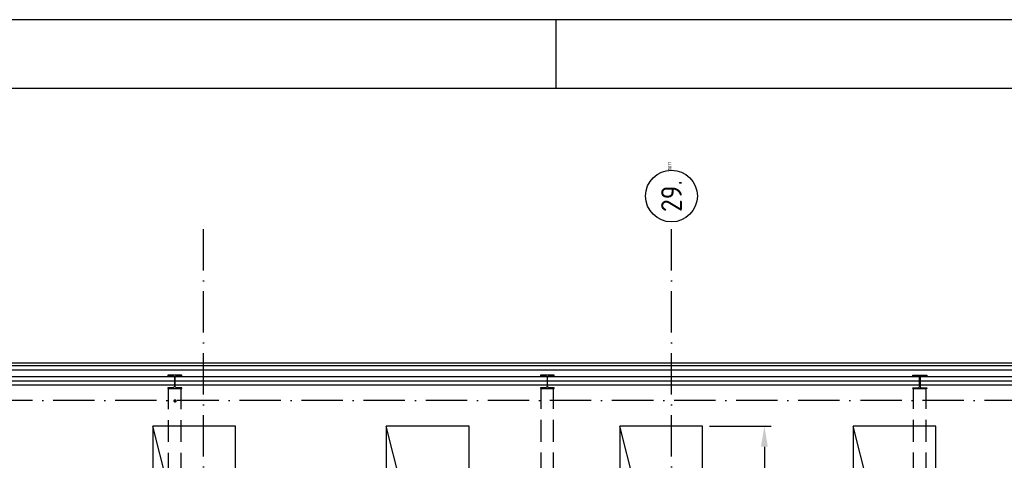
# Model space of a CAD drawing. Extents: x 25315 to 170951, y 867852 to 951952.
# Tile 42 of 119: x 58175 to 72448, y 945559 to 951952. Entities that reach past the tile are written whole.
import ezdxf
from ezdxf.enums import TextEntityAlignment as Align

# ---------------------------------------------------------------- set-up
doc = ezdxf.new("R2010")
doc.units = 0
doc.header["$LTSCALE"] = 100
for name, pattern in [('2322121', [2000, 1000, 1000]), ('DASHDOT', [9, 6, -1.5, 0, -1.5]), ('HIDDEN2', [4.7625, 3.175, -1.5875])]:
    doc.linetypes.add(name, pattern=pattern)
doc.layers.get('0').update_dxf_attribs({"linetype": 'CONTINUOUS'})
doc.layers.get('DEFPOINTS').update_dxf_attribs({"linetype": 'CONTINUOUS'})
for name, color, linetype in [('00KAD025', 2, 'CONTINUOUS'), ('00KAD070', 5, 'CONTINUOUS'), ('AL$7----_STRAMIEN', 1, 'DASHDOT'), ('ALN-----_BLOCKNAAM', 2, 'CONTINUOUS'), ('BOUW', 8, 'CONTINUOUS'), ('WL570---', 3, 'CONTINUOUS'), ('WL570---_RETOUR', 3, 'CONTINUOUS')]:
    doc.layers.add(name, color=color, linetype=linetype)
doc.styles.add('BURO-018', font='BUROFONT.shx', dxfattribs={"height": 180})
doc.styles.get("Standard").update_dxf_attribs({"font": 'ISOCP'})
doc.dimstyles.new('CEES', dxfattribs={"dimscale": 100, "dimtxt": 3, "dimasz": 3, "dimexe": 1, "dimexo": 1, "dimgap": 1.5, "dimtad": 0, "dimdec": 0, "dimzin": 0, "dimtxsty": 'BURO-018', "dimcen": -3, "dimdle": 1.25, "dimclrd": 1, "dimclre": 1, "dimclrt": 1, "dimazin": 3, "dimtfac": 0.75, "dimtdec": 0, "dimtofl": 0, "dimtmove": 0, "dimatfit": 3, "dimtvp": 1.5, "dimtolj": 1, "dimtzin": 0})

# ---------------------------------------------------------------- blocks, each defined once
blk = doc.blocks.new('HEA200')
at = {"color": 0, "linetype": 'CONTINUOUS'}
blk.add_lwpolyline([(3.25, 67, -0.41421356), (21.25, 85), (100, 85), (100, 95), (-100, 95), (-100, 85), (-21.25, 85, -0.41421356), (-3.25, 67), (-3.25, -67, -0.41421356), (-21.25, -85), (-100, -85), (-100, -95), (100, -95), (100, -85), (21.25, -85, -0.41421356), (3.25, -67)], format="xyb", close=True, dxfattribs=at)
blk = doc.blocks.new('1011')
at = {"layer": 'AL$7----_STRAMIEN', "color": 7, "linetype": 'CONTINUOUS'}
blk.add_circle((-750, 0), 750, dxfattribs=at)
at = {"layer": 'ALN-----_BLOCKNAAM', "linetype": 'CONTINUOUS'}
blk.add_text('1011', height=100, dxfattribs=at).set_placement((0, 0))
blk = doc.blocks.new('*D492')
at = {"color": 1, "linetype": 'BYBLOCK'}
for p, q in [((68173, 640183), (69070, 640183)), ((68970, 639883), (68970, 630083)), ((68173, 629783), (69070, 629783))]:
    blk.add_line(p, q, dxfattribs=at)
for points in [[(68920, 639883), (69020, 639883), (68970, 640183)], [(68920, 630083), (69020, 630083), (68970, 629783)]]:
    blk.add_solid(points, dxfattribs=at)
at = {"layer": 'DEFPOINTS', "color": 0, "linetype": 'BYBLOCK'}
for p in [(68073, 640183), (68073, 629783), (68970, 629783)]:
    blk.add_point(p, dxfattribs=at)
at = {"color": 1, "linetype": 'BYBLOCK', "insert": (68700, 634983), "char_height": 180, "attachment_point": 5, "rotation": 90, "style": 'BURO-018'}
blk.add_mtext('\\A1;10400', dxfattribs=at)

msp = doc.modelspace()

# ---------------------------------------------------------------- linework, layer by layer
at = {"color": 3, "linetype": 'CONTINUOUS'}
for p, q in [((60104.9, 946056.5), (60104.9, 936556.5)), ((61304.9, 941306.5), (60104.9, 946056.5)), ((60104.9, 946056.5, 1200), (60104.9, 946056.5)), ((61304.9, 946056.5), (60104.9, 946056.5)), ((61304.9, 946056.5, 1200), (60104.9, 946056.5, 1200)), ((61304.9, 946056.5, 1200), (61304.9, 946056.5)), ((61304.9, 936556.5), (61304.9, 946056.5)), ((61304.9, 936556.5, 1200), (61304.9, 946056.5, 1200)), ((63488.9, 946056.5), (63488.9, 936556.5)), ((64688.9, 941306.5), (63488.9, 946056.5)), ((63488.9, 946056.5, 1200), (63488.9, 946056.5)), ((64688.9, 946056.5), (63488.9, 946056.5)), ((64688.9, 946056.5, 1200), (63488.9, 946056.5, 1200)), ((64688.9, 946056.5, 1200), (64688.9, 946056.5)), ((64688.9, 936556.5), (64688.9, 946056.5)), ((64688.9, 936556.5, 1200), (64688.9, 946056.5, 1200)), ((66872.9, 946056.5), (66872.9, 936556.5)), ((68072.9, 941306.5), (66872.9, 946056.5)), ((66872.9, 946056.5, 1200), (66872.9, 946056.5)), ((68072.9, 946056.5), (66872.9, 946056.5)), ((68072.9, 946056.5, 1200), (66872.9, 946056.5, 1200)), ((68072.9, 946056.5, 1200), (68072.9, 946056.5)), ((68072.9, 936556.5), (68072.9, 946056.5)), ((68072.9, 936556.5, 1200), (68072.9, 946056.5, 1200)), ((70256.9, 946056.5), (70256.9, 936556.5)), ((71456.9, 941306.5), (70256.9, 946056.5)), ((70256.9, 946056.5, 1200), (70256.9, 946056.5)), ((71456.9, 946056.5), (70256.9, 946056.5)), ((71456.9, 946056.5, 1200), (70256.9, 946056.5, 1200)), ((71456.9, 946056.5, 1200), (71456.9, 946056.5)), ((71456.9, 936556.5), (71456.9, 946056.5)), ((71456.9, 936556.5, 1200), (71456.9, 946056.5, 1200))]:
    msp.add_line(p, q, dxfattribs=at)
at = {"layer": '00KAD025', "linetype": 'CONTINUOUS'}
for p, q in [((170950.7, 951952.4), (25314.7, 951952.4)), ((65950.7, 950952.4), (65950.7, 951952.4))]:
    msp.add_line(p, q, dxfattribs=at)
at = {"layer": '00KAD070', "linetype": 'CONTINUOUS'}
msp.add_line((169950.7, 950952.4), (26314.7, 950952.4), dxfattribs=at)
at = {"layer": 'AL$7----_STRAMIEN', "color": 1}
for p, q in [((60838.6, 877205.8), (60838.6, 949020.5)), ((67623.6, 877205.8), (67623.6, 949020.5)), ((135768.3, 946427.5), (54713.7, 946427.5))]:
    msp.add_line(p, q, dxfattribs=at)
at = {"layer": 'BOUW'}
msp.add_line((84363.6, 946967.5), (54793.6, 946967.5), dxfattribs=at)
for points in [[(84222.6, 940718.7), (84363.6, 940718.7), (84363.6, 946967.5), (54768.6, 946967.5), (54768.6, 912737.5), (67303.6, 912741.7)], [(84222.6, 940758.7), (84323.6, 940758.7), (84323.6, 946927.5), (54808.6, 946927.5), (54808.6, 912777.6), (67303.6, 912781.7)], [(67423.6, 912557.5), (67423.6, 912853.5), (54884.6, 912853.5), (54884.6, 946872.5), (76443.6, 946872.5)], [(67523.6, 912557.5), (67523.6, 912953.5), (54984.6, 912953.5), (54984.6, 946772.5), (76443.6, 946772.5)], [(67523.6, 913028.5), (55059.6, 913028.5), (55059.6, 946710), (76443.6, 946710)]]:
    msp.add_lwpolyline(points, dxfattribs=at)
msp.add_lwpolyline([(67523.6, 912966), (54997.1, 912966), (54997.1, 946772.5), (76443.6, 946772.5), (76443.6, 946647.5), (55122.1, 946647.5), (55122.1, 913091), (67523.6, 913091)], close=True, dxfattribs=at)
at = {"layer": 'WL570---_RETOUR', "color": 2, "linetype": 'HIDDEN2'}
for p, q in [((60333.6, 946602.4), (60513.6, 946602.4)), ((60333.6, 934871.1), (60333.6, 946602.4)), ((60513.6, 934871.1), (60513.6, 946602.4)), ((65734.3, 934398.5), (65734.3, 946602.4)), ((65735.4, 946602.4), (65915.4, 946602.4)), ((65914.3, 934398.5), (65914.3, 946602.4)), ((71133.6, 934398.5), (71133.6, 946602.4)), ((71135.9, 946602.4), (71315.9, 946602.4)), ((71313.6, 934398.5), (71313.6, 946602.4))]:
    msp.add_line(p, q, dxfattribs=at)
at = {"layer": 'WL570---_RETOUR', "color": 1, "linetype": '2322121', "const_width": 25}
msp.add_lwpolyline([(60415.1, 946420.9, 1), (60440.1, 946420.9, 1)], format="xyb", close=True, dxfattribs=at)

# ---------------------------------------------------------------- block references
at = {"layer": 'AL$7----_STRAMIEN'}
ref = msp.add_blockref('1011', (67623.6, 949768.6), dxfattribs=dict(at, xscale=0.5, yscale=0.5, zscale=0.5, rotation=90))
ref.add_attrib('STR-NAAM', '29.', dxfattribs={"color": 3, "linetype": 'CONTINUOUS', "height": 300, "rotation": 90}).set_placement((67623.6, 949393.6), align=Align.MIDDLE)
ref = msp.add_blockref('1011', (67623.6, 949768.6), dxfattribs=dict(at, xscale=0.5, yscale=0.5, zscale=0.5, rotation=90))
ref.add_attrib('STR-NAAM', '29.', dxfattribs={"color": 3, "linetype": 'CONTINUOUS', "height": 300, "rotation": 90}).set_placement((67623.6, 949393.6), align=Align.MIDDLE)
at = {"layer": 'BOUW'}
for p in [(60423.6, 946697.5), (65823.6, 946697.5)]:
    msp.add_blockref('HEA200', p, dxfattribs=at)
at = {"layer": 'BOUW', "xscale": -1}
msp.add_blockref('HEA200', (71223.6, 946697.5), dxfattribs=at)

# ---------------------------------------------------------------- dimensions: what is measured, and where the dimension line sits
at = {"layer": 'WL570---', "color": 4}
dim = msp.add_linear_dim(base=(68970.1, 935656.5), p1=(68072.9, 946056.5), p2=(68072.9, 935656.5), angle=90, dimstyle='CEES', dxfattribs=at)
dim.commit()
dim.dimension.update_dxf_attribs({"geometry": '*D492', "text_midpoint": (68700, 940856.5), "insert": (0, 305873.1)})

doc.saveas('drawing.dxf')
